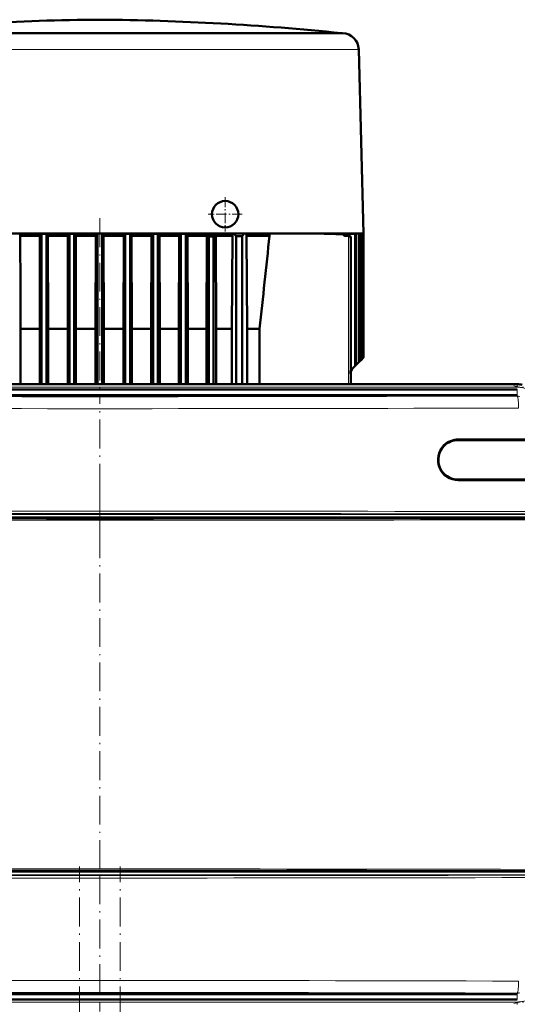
# Model space of a CAD drawing. Extents: x -1595 to 1972, y -1657 to 646.
# Tile 27 of 56: x -1113 to -905, y 236 to 646. Entities that reach past the tile are written whole.
import ezdxf

# ---------------------------------------------------------------- set-up
doc = ezdxf.new("R2010")
doc.units = 0
doc.linetypes.add('DASHDOT', pattern=[18.5, 12, -3, 0.5, -3])

msp = doc.modelspace()

# ---------------------------------------------------------------- linework, layer by layer
at = {"color": 7, "lineweight": 18}
for p, q in [((-978.39, 640.15), (-1168.02, 640.15)), ((-978.18, 640.14), (-978.64, 640.14)), ((-1166.7, 633.32), (-1091.24, 633.32)), ((-1067.53, 633.32), (-992.08, 633.32)), ((-992.08, 633.33), (-972.78, 633.33)), ((-972.78, 633.33), (-971.65, 633.33)), ((-976.89, 555.71), (-976.5, 555.71)), ((-975.8, 555.68), (-975.42, 555.68)), ((-975.61, 499.42), (-975.61, 555.65)), ((-974.65, 554.68), (-974.67, 554.68)), ((-974.67, 554.68), (-974.67, 499.42)), ((-974.65, 554.68), (-974.65, 499.5)), ((-975.65, 498.67), (-975.61, 499.42)), ((-975.65, 498.67), (-975.65, 498.51)), ((-974.69, 498.63), (-975.65, 498.67)), ((-975.65, 493.9), (-975.65, 498.51)), ((-975.65, 498.51), (-974.69, 498.51)), ((-975.61, 499.42), (-974.67, 499.42)), ((-974.65, 499.5), (-974.67, 499.42)), ((-974.64, 499.5), (-974.65, 499.5)), ((-1253.32, 493.71), (-905.26, 493.71)), ((-1253.32, 492.72), (-905.26, 492.72)), ((-905.26, 493.71), (-905.26, 493.9)), ((-905.26, 493.71), (-905.26, 492.72)), ((-905.33, 489), (-905.28, 489.43)), ((-905.26, 489.43), (-905.26, 491.72)), ((-896.35, 471.19), (-929.86, 471.19)), ((-929.86, 453.69), (-896.35, 453.69)), ((-1257.92, 439.67), (-900.66, 439.67)), ((-900.66, 438.67), (-1257.92, 438.67)), ((-1257.92, 290.63), (-900.66, 290.63)), ((-900.66, 289.63), (-1257.92, 289.63)), ((-905.33, 240.3), (-905.28, 239.87)), ((-905.26, 239.87), (-905.26, 237.58)), ((-1253.32, 236.58), (-905.26, 236.58)), ((-905.26, 235.58), (-905.26, 236.58))]:
    msp.add_line(p, q, dxfattribs=at)
at = {"color": 7, "lineweight": 50}
for p, q in [((-1167.8, 640.17), (-1079.39, 640.17)), ((-1154.11, 640.14), (-1090.94, 640.14)), ((-1079.39, 640.17), (-978.65, 640.17)), ((-1067.83, 640.14), (-997.03, 640.14)), ((-997.03, 640.14), (-991.76, 640.14)), ((-991.76, 640.14), (-978.64, 640.14)), ((-978.65, 640.17), (-978.39, 640.15)), ((-978.39, 640.15), (-978.18, 640.14)), ((-971.39, 633.33), (-969.39, 556.75)), ((-1079.39, 556.75), (-1134.09, 556.75)), ((-1112.52, 556.75), (-1112.52, 555.8)), ((-1104.32, 555.8), (-1112.52, 555.8)), ((-1112.45, 533.19), (-1112.52, 555.8)), ((-1104.43, 517.05), (-1104.32, 555.8)), ((-1104.32, 556.75), (-1104.32, 555.8)), ((-1103.64, 556.58), (-1103.81, 556.75)), ((-1101.64, 556.59), (-1103.64, 556.58)), ((-1103.64, 556.58), (-1103.64, 493.9)), ((-1101.64, 556.59), (-1101.48, 556.75)), ((-1101.64, 556.59), (-1101.64, 493.9)), ((-1100.98, 556.75), (-1100.98, 555.8)), ((-1100.88, 517.05), (-1100.98, 555.8)), ((-1092.63, 555.8), (-1100.98, 555.8)), ((-1092.74, 517.05), (-1092.63, 555.8)), ((-1092.63, 556.75), (-1092.63, 555.8)), ((-1092.01, 556.63), (-1092.13, 556.75)), ((-1092.01, 556.63), (-1092.01, 493.9)), ((-1092.01, 556.63), (-1090.01, 556.63)), ((-1090.01, 556.63), (-1089.9, 556.75)), ((-1090.01, 556.63), (-1090.01, 493.9)), ((-1089.41, 555.8), (-1089.41, 556.75)), ((-1080.98, 555.8), (-1089.41, 555.8)), ((-1089.3, 517.05), (-1089.41, 555.8)), ((-1081.09, 517.05), (-1080.98, 555.8)), ((-1080.98, 555.8), (-1080.98, 556.75)), ((-1080.39, 556.64), (-1080.49, 556.75)), ((-1080.39, 556.64), (-1078.39, 556.64)), ((-1080.39, 556.64), (-1080.39, 493.9)), ((-1024.69, 556.75), (-1079.39, 556.75)), ((-1078.39, 556.64), (-1078.28, 556.75)), ((-1078.39, 556.64), (-1078.39, 493.9)), ((-1077.79, 555.8), (-1077.79, 556.75)), ((-1069.37, 555.8), (-1077.79, 555.8)), ((-1077.69, 517.05), (-1077.79, 555.8)), ((-1069.47, 517.05), (-1069.37, 555.8)), ((-1069.37, 556.75), (-1069.37, 555.8)), ((-1068.76, 556.63), (-1068.88, 556.75)), ((-1068.76, 556.63), (-1068.76, 493.9)), ((-1066.76, 556.63), (-1068.76, 556.63)), ((-1066.76, 556.63), (-1066.64, 556.75)), ((-1066.76, 556.63), (-1066.76, 493.9)), ((-1066.14, 556.75), (-1066.14, 555.8)), ((-1057.79, 555.8), (-1066.14, 555.8)), ((-1066.04, 517.05), (-1066.14, 555.8)), ((-1057.9, 517.05), (-1057.79, 555.8)), ((-1057.79, 556.75), (-1057.79, 555.8)), ((-1057.14, 556.59), (-1057.3, 556.75)), ((-1057.14, 556.59), (-1057.14, 493.9)), ((-1055.14, 556.58), (-1057.14, 556.59)), ((-1055.14, 556.58), (-1054.97, 556.75)), ((-1055.14, 556.58), (-1055.14, 493.9)), ((-1054.46, 556.75), (-1054.46, 555.8)), ((-1046.26, 555.8), (-1054.46, 555.8)), ((-1054.35, 517.05), (-1054.46, 555.8)), ((-1046.37, 517.05), (-1046.26, 555.8)), ((-1046.26, 556.75), (-1046.26, 555.8)), ((-1045.51, 556.53), (-1045.74, 556.75)), ((-1045.51, 556.53), (-1045.51, 493.9)), ((-1043.51, 556.51), (-1045.51, 556.53)), ((-1043.51, 556.51), (-1043.26, 556.75)), ((-1043.51, 556.51), (-1043.51, 493.9)), ((-1042.73, 556.75), (-1042.73, 555.8)), ((-1034.77, 555.8), (-1042.73, 555.8)), ((-1042.61, 517.05), (-1042.73, 555.8)), ((-1034.89, 517.05), (-1034.77, 555.8)), ((-1034.77, 556.24), (-1034.77, 555.8)), ((-1034.77, 556.24), (-1030.94, 556.24)), ((-1033.89, 555.43), (-1033.89, 493.9)), ((-1033.89, 555.43), (-1031.89, 555.41)), ((-1031.89, 555.41), (-1031.89, 493.9)), ((-1030.94, 556.24), (-1030.94, 555.8)), ((-1030.81, 517.05), (-1030.94, 555.8)), ((-1024.08, 555.8), (-1030.94, 555.8)), ((-1004.02, 556.75), (-1024.69, 556.75)), ((-1024.08, 555.8), (-1024.27, 517.05)), ((-1024.08, 555.8), (-1024.08, 556.75)), ((-1023.41, 556.75), (-1022.51, 555.55)), ((-1020.01, 555.55), (-1022.51, 555.55)), ((-1022.51, 555.55), (-1022.51, 493.9)), ((-1019.11, 556.75), (-1020.01, 555.55)), ((-1020.01, 555.55), (-1020.01, 493.9)), ((-1018.19, 555.8), (-1018.19, 556.75)), ((-1017.97, 517.05), (-1018.19, 555.8)), ((-1008.59, 555.8), (-1018.19, 555.8)), ((-1008.59, 556.75), (-1008.59, 555.8)), ((-990.66, 556.75), (-1004.02, 556.75)), ((-982.07, 556.75), (-990.66, 556.75)), ((-972.88, 556.41), (-983.67, 556.75)), ((-972.59, 556.43), (-982.36, 556.75)), ((-975.26, 556.75), (-982.07, 556.75)), ((-971.37, 556.51), (-978.65, 556.75)), ((-977.82, 556.38), (-977.43, 556.41)), ((-971.16, 556.53), (-977.79, 556.75)), ((-976.89, 555.71), (-975.8, 555.68)), ((-976.5, 555.71), (-975.6, 555.68)), ((-975.6, 555.68), (-975.42, 555.68)), ((-969.39, 556.75), (-975.26, 556.75)), ((-970.29, 556.58), (-975.19, 556.75)), ((-970.15, 556.59), (-974.67, 556.75)), ((-974.64, 499.5), (-974.64, 554.86)), ((-969.63, 556.63), (-973.13, 556.75)), ((-969.56, 556.63), (-972.88, 556.75)), ((-972.88, 556.41), (-972.59, 556.43)), ((-972.88, 556.41), (-972.88, 501.56)), ((-972.59, 556.43), (-972.59, 501.85)), ((-969.39, 556.64), (-972.37, 556.75)), ((-972.37, 556.75), (-969.39, 556.64)), ((-971.37, 556.51), (-971.16, 556.53)), ((-971.37, 556.51), (-971.37, 503.06)), ((-971.16, 556.53), (-971.16, 503.28)), ((-970.29, 556.58), (-970.15, 556.59)), ((-970.29, 556.58), (-970.29, 504.14)), ((-970.15, 556.59), (-970.15, 504.29)), ((-969.63, 556.63), (-969.63, 504.8)), ((-969.63, 556.63), (-969.56, 556.63)), ((-969.56, 556.63), (-969.56, 504.87)), ((-969.39, 556.64), (-969.39, 505.05)), ((-969.39, 556.64), (-969.39, 556.64)), ((-969.39, 556.64), (-969.39, 505.05)), ((-1112.45, 533.19), (-1112.45, 493.9)), ((-1104.43, 517.05), (-1112.45, 517.05)), ((-1104.43, 517.05), (-1104.43, 493.9)), ((-1092.74, 517.05), (-1100.88, 517.05)), ((-1100.88, 493.9), (-1100.88, 517.05)), ((-1092.74, 517.05), (-1092.74, 493.9)), ((-1081.09, 517.05), (-1089.3, 517.05)), ((-1089.3, 517.05), (-1089.3, 493.9)), ((-1081.09, 517.05), (-1081.09, 493.9)), ((-1069.47, 517.05), (-1077.69, 517.05)), ((-1077.69, 517.05), (-1077.69, 493.9)), ((-1069.47, 517.05), (-1069.47, 493.9)), ((-1057.9, 517.05), (-1066.04, 517.05)), ((-1066.04, 493.9), (-1066.04, 517.05)), ((-1057.9, 493.9), (-1057.9, 517.05)), ((-1046.37, 517.05), (-1054.35, 517.05)), ((-1054.35, 493.9), (-1054.35, 517.05)), ((-1046.37, 493.9), (-1046.37, 517.05)), ((-1034.89, 517.05), (-1042.61, 517.05)), ((-1042.61, 493.9), (-1042.61, 517.05)), ((-1034.89, 493.9), (-1034.89, 517.05)), ((-1024.27, 517.05), (-1030.81, 517.05)), ((-1030.81, 493.9), (-1030.81, 517.05)), ((-1024.27, 493.9), (-1024.27, 517.05)), ((-1017.97, 493.9), (-1017.97, 517.05)), ((-1012.71, 517.05), (-1017.97, 517.05)), ((-1012.71, 493.9), (-1012.71, 517.05)), ((-969.63, 504.8), (-970.15, 504.29)), ((-969.63, 504.8), (-969.56, 504.87)), ((-969.39, 505.05), (-969.56, 504.87)), ((-969.39, 505.05), (-969.39, 505.05)), ((-972.88, 501.56), (-973.81, 500.63)), ((-972.88, 501.56), (-972.59, 501.85)), ((-971.37, 503.06), (-972.59, 501.85)), ((-971.37, 503.06), (-971.16, 503.28)), ((-970.29, 504.14), (-971.16, 503.28)), ((-970.29, 504.14), (-970.15, 504.29)), ((-974.68, 498.74), (-974.69, 498.63)), ((-974.69, 493.9), (-974.69, 498.51)), ((-974.68, 498.74), (-974.64, 499.5)), ((-905.26, 493.9), (-1253.32, 493.9)), ((-920.25, 493.9), (-1233.05, 493.9)), ((-920.25, 493.9), (-905.26, 493.9)), ((-1253.29, 489.43), (-905.28, 489.43)), ((-920.25, 491.72), (-1233.05, 491.72)), ((-920.25, 491.72), (-905.26, 491.72)), ((-905.28, 489.43), (-905.26, 489.43)), ((-929.92, 470.69), (-896.42, 470.69)), ((-896.42, 454.19), (-929.92, 454.19)), ((-901.18, 438.18), (-1257.39, 438.18)), ((-1257.39, 291.13), (-901.18, 291.13)), ((-1253.29, 239.87), (-905.28, 239.87)), ((-905.28, 239.87), (-905.26, 239.87)), ((-920.25, 237.58), (-1233.05, 237.58)), ((-920.25, 237.58), (-905.26, 237.58))]:
    msp.add_line(p, q, dxfattribs=at)
at = {"color": 7, "linetype": 'DASHDOT', "lineweight": 18, "ltscale": 0.000862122}
msp.add_line((-1079.39, 640.17), (-1079.39, 640.14), dxfattribs=at)
at = {"color": 7, "linetype": 'DASHDOT', "lineweight": 18, "ltscale": 0.3575}
for p, q in [((-1027.09, 571.9), (-1027.09, 557.6)), ((-1019.94, 564.75), (-1034.24, 564.75))]:
    msp.add_line(p, q, dxfattribs=at)
at = {"color": 7, "linetype": 'DASHDOT', "lineweight": 18}
for p, q in [((-1079.39, 563.03), (-1079.39, 487.61)), ((-1288.12, 492.72), (-870.45, 492.72)), ((-906.76, 493.27), (-869.5, 484.67)), ((-1079.29, 430.21), (-1079.29, 488.89)), ((-1079.28, 452.03), (-1079.28, 277.28)), ((-1293.65, 438.67), (-864.93, 438.67)), ((-1079.29, 240.41), (-1079.29, 299.09)), ((-1087.89, -397.93), (-1087.89, 292.97)), ((-1070.89, -397.93), (-1070.89, 292.97)), ((-864.93, 290.63), (-1293.65, 290.63)), ((-906.76, 236.02), (-869.5, 244.63)), ((-1288.12, 236.58), (-870.45, 236.58))]:
    msp.add_line(p, q, dxfattribs=at)
at = {"color": 7, "linetype": 'DASHDOT', "lineweight": 18, "ltscale": 0.325546}
msp.add_line((-1079.4, 236.48), (-1079.4, 223.46), dxfattribs=at)
at = {"color": 7, "lineweight": 18}
for points in [[(-1067.53, 633.32), (-1079.39, 633.33), (-1091.24, 633.32)], [(-974.69, 498.63), (-974.67, 498.98), (-974.67, 499.42)]]:
    msp.add_lwpolyline(points, dxfattribs=at)
at = {"color": 7, "lineweight": 50}
for points in [[(-975.61, 555.65), (-975.3, 555.54), (-975.11, 555.41), (-974.95, 555.25), (-974.79, 555.03), (-974.67, 554.68)], [(-975.42, 555.68), (-975.08, 555.59), (-974.88, 555.46), (-974.74, 555.28)]]:
    msp.add_lwpolyline(points, dxfattribs=at)
for centre, radius, start, end in [((-1071.21, -410.08), 1055.88, 90.44367, 95.92084), ((-1087.56, -410.08), 1055.88, 84.07916, 89.55633), ((-978.39, 633.15), 7, 1.4998, 88.3029), ((-1027.09, 564.75), 5.5, 360, 180), ((-1027.09, 564.75), 5.5, 180.0782, 360), ((-1072.12, 514.59), 55.94, 46.8873, 48.1098), ((-1008.46, 529.49), 34.94, 130.0364, 132.0963), ((-13666.45, 1881.88), 12727.13, 353.843898, 354.019328), ((-1280.97, -9690.62), 10251.48, 88.305453, 88.376603), ((-1413.23, -13459.98), 14023.16, 88.219092, 88.264677), ((-976.87, 556.74), 1.02, 200.4504, 268.4196), ((-976.47, 556.72), 1.01, 198.2985, 268.1572), ((-975.49, 554.86), 0.857, 359.4043, 28.8374), ((-975.65, 554.86), 1.01, 349.728, 359.9178), ((-971.69, 498.51), 3, 134.9999, 180), ((-971.69, 498.51), 3, 177.6787, 180), ((-975.45, 498.56), 0.768, 356.1755, 3.2803), ((-905.26, 484.65), 9.25, 77.0007, 89.9996), ((-929.92, 462.44), 8.25, 134.9699, 270), ((-929.92, 462.44), 8.25, 90, 134.9612)]:
    msp.add_arc(centre, radius, start, end, dxfattribs=at)
at = {"color": 7, "lineweight": 18}
for centre, radius, start, end in [((-1079.39, -18596.22), 19236.37, 89.965585, 90.03442), ((-971.64, 638.57), 5.24, 269.9866, 272.7471), ((-980.86, 499.34), 6.21, 354.4559, 1.5086), ((-905.26, 484.65), 8.06, 77.0006, 89.9996), ((-1079.29, 56138.04), 55649.31, 269.820896, 270.179106), ((-1079.29, 56513.3), 56029.56, 269.821504, 270.178498), ((-929.87, 462.44), 8.75, 134.9606, 270.0213), ((-929.87, 462.44), 8.75, 89.9957, 134.9539), ((-1079.29, -83371.51), 83812.57, 89.8777831, 90.1222151), ((-1079.29, -83257.97), 83698.04, 89.8777011, 90.122297), ((-1079.28, 84223.23), 83785.95, 269.8781811, 270.1218207), ((-1079.28, 84166.33), 83728.55, 269.8781333, 270.1218617), ((-1079.28, -83493.92), 83785.95, 89.8781793, 90.1218189), ((-1079.28, -83437.02), 83728.55, 89.8781383, 90.1218667), ((-1079.29, 84100.8), 83812.57, 269.8777849, 270.1222169), ((-1079.29, 83987.27), 83698.04, 269.877703, 270.1222989), ((-1079.29, -55784), 56029.56, 89.821502, 90.178496), ((-1079.29, -55408.75), 55649.31, 89.820894, 90.179104), ((-905.26, 244.65), 8.06, 270.0004, 282.9994)]:
    msp.add_arc(centre, radius, start, end, dxfattribs=at)
at = {"color": 7, "lineweight": 50}
msp.add_ellipse((-975.83, 554.63), major_axis=(0, 1.05), ratio=0.999391, start_param=6.071138, end_param=6.248607, dxfattribs=at)
at = {"color": 7, "lineweight": 18}
for centre, major_axis, ratio, start_param, end_param in [((-905.33, 484), (4.97, -0.57), 0.999653, 1.457389, 1.684204), ((-905.33, 484), (0.02, -5), 0.119003, 1.570423, 3.115225), ((-936.1, 468.63), (0.353, -0.354), 0.069254, 0.000014, 1.501741), ((-929.92, 471.19), (0, -0.5), 0.101872, 0, 1.570796), ((-929.92, 453.69), (0, 0.5), 0.101872, 4.712389, 6.283185), ((-905.33, 245.3), (-0.02, -5), 0.119003, 0.026367, 1.57117), ((-905.33, 245.3), (-4.97, -0.57), 0.999653, 1.457389, 1.684204)]:
    msp.add_ellipse(centre, major_axis=major_axis, ratio=ratio, start_param=start_param, end_param=end_param, dxfattribs=at)

doc.saveas('drawing.dxf')
